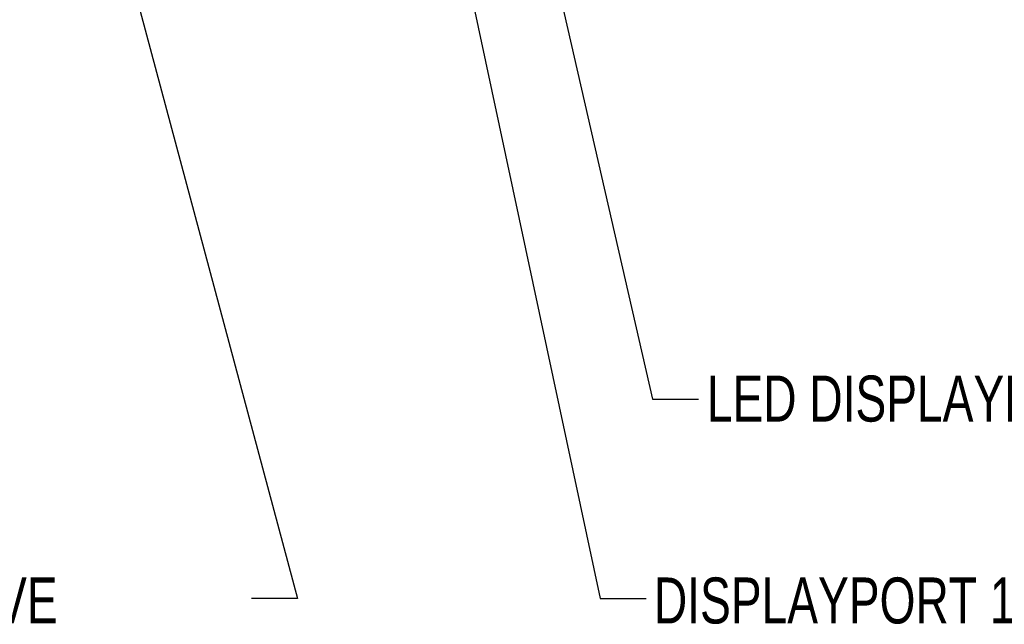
# Model space of a CAD drawing. Header units: millimetres. Extents: x 19 to 844, y 7 to 552.
# Tile 35 of 63: x 531 to 599, y 88 to 130. Entities that reach past the tile are written whole.
import ezdxf

# ---------------------------------------------------------------- set-up
doc = ezdxf.new("R2010")
doc.units = ezdxf.units.MM
doc.styles.add('SLDTEXTSTYLE3', font='TXT', dxfattribs={"width": 0.75})
doc.dimstyles.new('SLDDIMSTYLE2', dxfattribs={"dimtxt": 0.18, "dimasz": 1.016, "dimexe": 0, "dimexo": 0.0625, "dimgap": 0, "dimtad": 0, "dimtih": 1, "dimtoh": 1, "dimdec": 0, "dimrnd": 1e-09, "dimzin": 0, "dimdsep": 46, "dimtxsty": 'Standard', "dimblk1": 'DOT', "dimblk2": 'DOT', "dimsah": 1, "dimcen": 0.09, "dimadec": 0, "dimazin": 0, "dimtfac": 1.016, "dimtdec": 0, "dimtofl": 0, "dimtmove": 0, "dimatfit": 3, "dimldrblk": 'DOT', "dimfxl": 1, "dimfrac": 2, "dimtolj": 1, "dimtzin": 0, "dimarcsym": 0})
doc.dimstyles.new('SLDDIMSTYLE3', dxfattribs={"dimtxt": 0.18, "dimasz": 3.175, "dimexe": 0, "dimexo": 0.0625, "dimgap": 0, "dimtad": 0, "dimtih": 1, "dimtoh": 1, "dimdec": 0, "dimrnd": 1e-09, "dimzin": 0, "dimdsep": 46, "dimtxsty": 'Standard', "dimsah": 1, "dimcen": 0.09, "dimadec": 0, "dimazin": 0, "dimtfac": 3.175, "dimtdec": 0, "dimtofl": 0, "dimtmove": 0, "dimatfit": 3, "dimfxl": 1, "dimfrac": 2, "dimtolj": 1, "dimtzin": 0, "dimarcsym": 0})

# ---------------------------------------------------------------- blocks, each defined once
blk = doc.blocks.new('_Dot')
at = {"color": 0, "linetype": 'ByBlock', "lineweight": -2}
blk.add_line((-0.5, 0), (-1, 0), dxfattribs=at)
at = {"color": 0, "linetype": 'ByBlock', "const_width": 0.5}
blk.add_lwpolyline([(-0.25, 0, 1), (0.25, 0, 1)], format="xyb", close=True, dxfattribs=at)

msp = doc.modelspace()

# ---------------------------------------------------------------- texts
at = {"color": 7, "linetype": 'Continuous', "lineweight": 0, "char_height": 3.175, "attachment_point": 1, "style": 'SLDTEXTSTYLE3'}
for s, insert in [('LED DISPLAYPORT LOOPED AND ACTIVE', (578.914, 105.532)), ('LED DISPLAYPORT SOURCE ACTIVE', (477.84, 91.597)), ('DISPLAYPORT 1.4 OUTPUT', (575.266, 91.597))]:
    msp.add_mtext(s, dxfattribs=dict(at, insert=insert))

# ---------------------------------------------------------------- leaders
at = {"color": 7, "linetype": 'Continuous', "lineweight": 0}
for points, dimstyle in [([(560.279, 143.045), (571.551, 90.138), (574.726, 90.138)], 'SLDDIMSTYLE2'), ([(537.05, 140.994), (550.668, 90.138), (547.493, 90.138)], 'SLDDIMSTYLE3'), ([(566.635, 141.194), (575.162, 103.908), (578.337, 103.908)], 'SLDDIMSTYLE3')]:
    msp.add_leader(points, dimstyle=dimstyle, dxfattribs=at)

doc.saveas('drawing.dxf')
